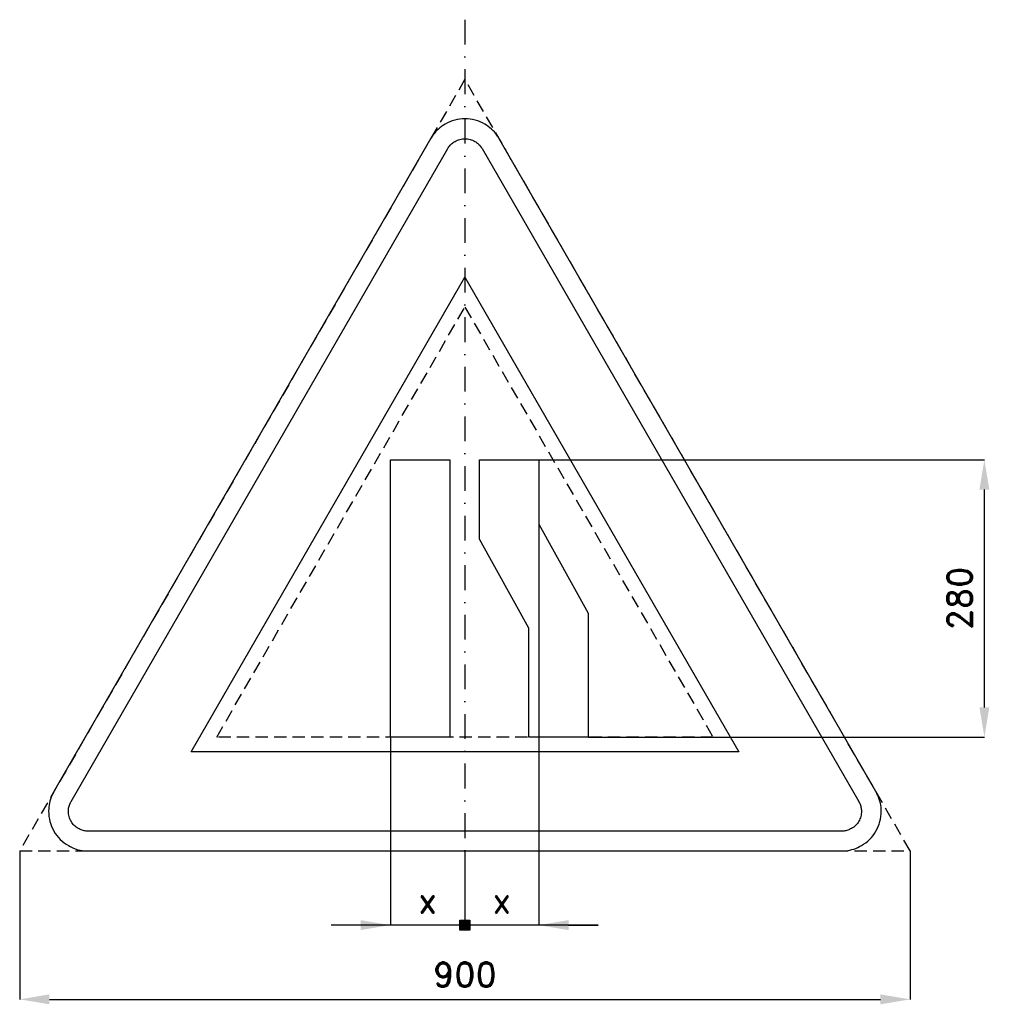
# Model space of a CAD drawing. Header units: millimetres. Extents: x -29 to 951, y -155 to 840.
import ezdxf

# ---------------------------------------------------------------- set-up
doc = ezdxf.new("R2010")
doc.units = ezdxf.units.MM
doc.header["$LTSCALE"] = 5
doc.linetypes.add('ČERCHOVANÁX2', pattern=[2, 1, -0.5, 0, -0.5])
doc.linetypes.add('ČÁRKOVANÁX2', pattern=[1.5, 1, -0.5])
doc.layers.add('Kóty', color=2, linetype='Continuous')
doc.layers.add('Značka', color=7, linetype='Continuous')
doc.styles.get("Standard").update_dxf_attribs({"font": 'romand.shx', "height": 25})
doc.dimstyles.get("Standard").update_dxf_attribs({"dimtxt": 25, "dimasz": 30, "dimexe": 0.18, "dimexo": 0.0625, "dimgap": 12.5, "dimtad": 1, "dimdec": 0, "dimzin": 0, "dimdsep": 46, "dimtxsty": 'Standard', "dimcen": 0.09, "dimadec": 0, "dimazin": 0, "dimtfac": 1, "dimtdec": 0, "dimtofl": 0, "dimtmove": 0, "dimatfit": 3, "dimfxl": 1, "dimtolj": 1, "dimtzin": 0, "dimarcsym": 0})

# ---------------------------------------------------------------- blocks, each defined once
blk = doc.blocks.new('*D0')
at = {"layer": 'Defpoints', "color": 0, "transparency": 16777216}
for p in [(-29.28, 0), (870.72, 0), (870.72, -149.94)]:
    blk.add_point(p, dxfattribs=at)
at = {"layer": 'Kóty', "color": 0, "lineweight": -2, "transparency": 16777216}
for p, q in [((-29.28, -0.06), (-29.28, -150.12)), ((870.72, -0.06), (870.72, -150.12)), ((0.72, -149.94), (840.72, -149.94))]:
    blk.add_line(p, q, dxfattribs=at)
at = {"layer": 'Kóty', "color": 0, "transparency": 16777216}
for points in [[(0.72, -144.94), (0.72, -154.94), (-29.28, -149.94)], [(840.72, -144.94), (840.72, -154.94), (870.72, -149.94)]]:
    blk.add_solid(points, dxfattribs=at)
at = {"layer": 'Kóty', "color": 0, "transparency": 16777216, "insert": (420.72, -124.94), "char_height": 25, "attachment_point": 5}
blk.add_mtext('\\A1;900', dxfattribs=at)
blk = doc.blocks.new('*D1')
at = {"layer": 'Defpoints', "color": 0, "transparency": 16777216}
for p in [(495.42, 395), (945.72, 395), (545.42, 115)]:
    blk.add_point(p, dxfattribs=at)
at = {"layer": 'Kóty', "color": 0, "lineweight": -2, "transparency": 16777216}
for p, q in [((495.48, 395), (945.9, 395)), ((945.72, 145), (945.72, 365)), ((545.48, 115), (945.9, 115))]:
    blk.add_line(p, q, dxfattribs=at)
at = {"layer": 'Kóty', "color": 0, "transparency": 16777216}
for points in [[(940.72, 365), (950.72, 365), (945.72, 395)], [(940.72, 145), (950.72, 145), (945.72, 115)]]:
    blk.add_solid(points, dxfattribs=at)
at = {"layer": 'Kóty', "color": 0, "transparency": 16777216, "insert": (920.72, 255), "char_height": 25, "attachment_point": 5, "rotation": 90}
blk.add_mtext('\\A1;280', dxfattribs=at)

msp = doc.modelspace()

# ---------------------------------------------------------------- hatches: boundary and pattern name
at = {"layer": 'Kóty'}
h = msp.add_hatch(color=256, dxfattribs=at)
h.dxf.hatch_style = 1
h.paths.add_polyline_path([(415.72, -69.94), (425.72, -69.94), (425.72, -79.94), (415.72, -79.94)])

# ---------------------------------------------------------------- linework, layer by layer
for p, q in [((495.42, 329.94), (495.42, -75.12)), ((345.42, 114.94), (345.42, -75.12)), ((420.72, -0.06), (420.72, -80.48)), ((420.72, -0.12), (420.72, -80.48)), ((555.42, -74.94), (285.42, -74.94)), ((525.42, -74.94), (555.42, -74.94))]:
    msp.add_line(p, q, dxfattribs=at)
msp.add_lwpolyline([(415.72, -69.94), (425.72, -69.94), (425.72, -79.94), (415.72, -79.94)], close=True, dxfattribs=at)
for points in [[(315.42, -69.94), (315.42, -79.94), (345.42, -74.94)], [(525.42, -69.94), (525.42, -79.94), (495.42, -74.94)]]:
    msp.add_solid(points, dxfattribs=at)
at = {"layer": 'Značka', "color": 6, "linetype": 'ČERCHOVANÁX2', "lineweight": 25, "ltscale": 5}
msp.add_line((420.72, 839.65), (420.72, -30.35), dxfattribs=at)
at = {"layer": 'Značka', "color": 6, "linetype": 'ČÁRKOVANÁX2', "ltscale": 2.5}
for points in [[(870.72, 0), (420.72, 779.42), (-29.28, 0)], [(169.9, 114.94), (420.72, 549.36), (671.53, 114.94)]]:
    msp.add_lwpolyline(points, close=True, dxfattribs=at)
at = {"layer": 'Značka', "color": 5}
msp.add_lwpolyline([(836.08, 60), (455.36, 719.42), (454.24, 721.19, 0.010748), (453.08, 722.93, 0.055773), (447.54, 729.17, 0.055979), (440.72, 734.06, 0.069561), (431.09, 738.14, 0.069791), (420.72, 739.42, 0.069502), (410.36, 738.12, 0.067732), (400.72, 734.06, 0.055944), (393.86, 729.2, 0.061133), (388.36, 722.93, 0.012257), (387.19, 721.2), (386.08, 719.42), (5.36, 60, 0.003576), (4.38, 58.15, 0.010722), (3.46, 56.27, 0.055711), (0.83, 48.35, 0.055985), (0, 40, 0.069591), (1.29, 29.62, 0.069767), (5.36, 20, 0.069481), (11.67, 11.68, 0.067775), (20, 5.36, 0.055964), (27.65, 1.85, 0.061097), (35.82, 0.22, 0.01224), (37.91, 0.07, 0.004081), (40, 0), (801.43, 0, 0.003581), (803.53, 0.08, 0.010743), (805.62, 0.22, 0.055797), (813.79, 1.9, 0.055991), (821.43, 5.36, 0.069582), (829.78, 11.66, 0.069787), (836.08, 20, 0.069497), (840.13, 29.62, 0.067792), (841.43, 40, 0.055928), (840.65, 48.37, 0.060939), (837.98, 56.27), (837.06, 58.15), (836.08, 60)], format="xyb", dxfattribs=at)
at = {"layer": 'Značka', "color": 1}
msp.add_lwpolyline([(801.43, 20), (40, 20, -0.003586), (38.95, 20.04, -0.010756), (37.91, 20.11, -0.05582), (33.82, 20.95, -0.05597), (30, 22.68, -0.06955), (25.83, 25.83, -0.069786), (22.68, 30, -0.069503), (20.65, 34.81, -0.067814), (20, 40, -0.055933), (20.39, 44.19, -0.060881), (21.73, 48.13, -0.012187), (22.19, 49.07, -0.00406), (22.68, 50), (403.4, 709.42), (403.95, 710.31), (404.54, 711.18, -0.055851), (407.31, 714.3, -0.05603), (410.72, 716.74, -0.069574), (415.53, 718.78, -0.069723), (420.72, 719.42, -0.069439), (425.9, 718.77, -0.067755), (430.72, 716.74, -0.055971), (434.15, 714.31, -0.061159), (436.9, 711.18), (437.48, 710.31), (438.04, 709.42), (818.76, 50), (819.24, 49.07), (819.71, 48.13, -0.055637), (821.02, 44.18, -0.055928), (821.43, 40, -0.069571), (820.79, 34.81, -0.069825), (818.76, 30, -0.069532), (815.6, 25.84, -0.067733), (811.43, 22.68, -0.055923), (807.61, 20.93, -0.061121), (803.53, 20.11, -0.012253), (802.48, 20.04, -0.004086), (801.43, 20)], format="xyb", dxfattribs=at)
msp.add_lwpolyline([(143.92, 100), (420.72, 579.42), (697.51, 100), (143.92, 100)], dxfattribs=at)
at = {"layer": 'Značka', "color": 5}
for points in [[(345.42, 115), (345.42, 395), (405.42, 395), (405.42, 115), (345.42, 115)], [(435.42, 315), (435.42, 395), (495.42, 395), (495.42, 330), (545.42, 240), (545.42, 115), (485.42, 115), (485.42, 225), (435.42, 315)]]:
    msp.add_lwpolyline(points, dxfattribs=at)

# ---------------------------------------------------------------- texts
at = {"layer": 'Kóty', "char_height": 25, "attachment_point": 5}
for insert in [(383.07, -49.94), (458.07, -49.94)]:
    msp.add_mtext('\\A1;x', dxfattribs=dict(at, insert=insert))

# ---------------------------------------------------------------- dimensions: what is measured, and where the dimension line sits
at = {"layer": 'Kóty'}
dim = msp.add_linear_dim(base=(945.72, 395), p1=(545.42, 115), p2=(495.42, 395), angle=90, dimstyle='Standard', dxfattribs=at)
dim.commit()
dim.dimension.update_dxf_attribs({"geometry": '*D1', "text_midpoint": (920.72, 255)})
dim = msp.add_linear_dim(base=(870.72, -149.94), p1=(-29.28, 0), p2=(870.72, 0), dimstyle='Standard', dxfattribs=at)
dim.commit()
dim.dimension.update_dxf_attribs({"geometry": '*D0', "text_midpoint": (420.72, -124.94)})

doc.saveas('drawing.dxf')
